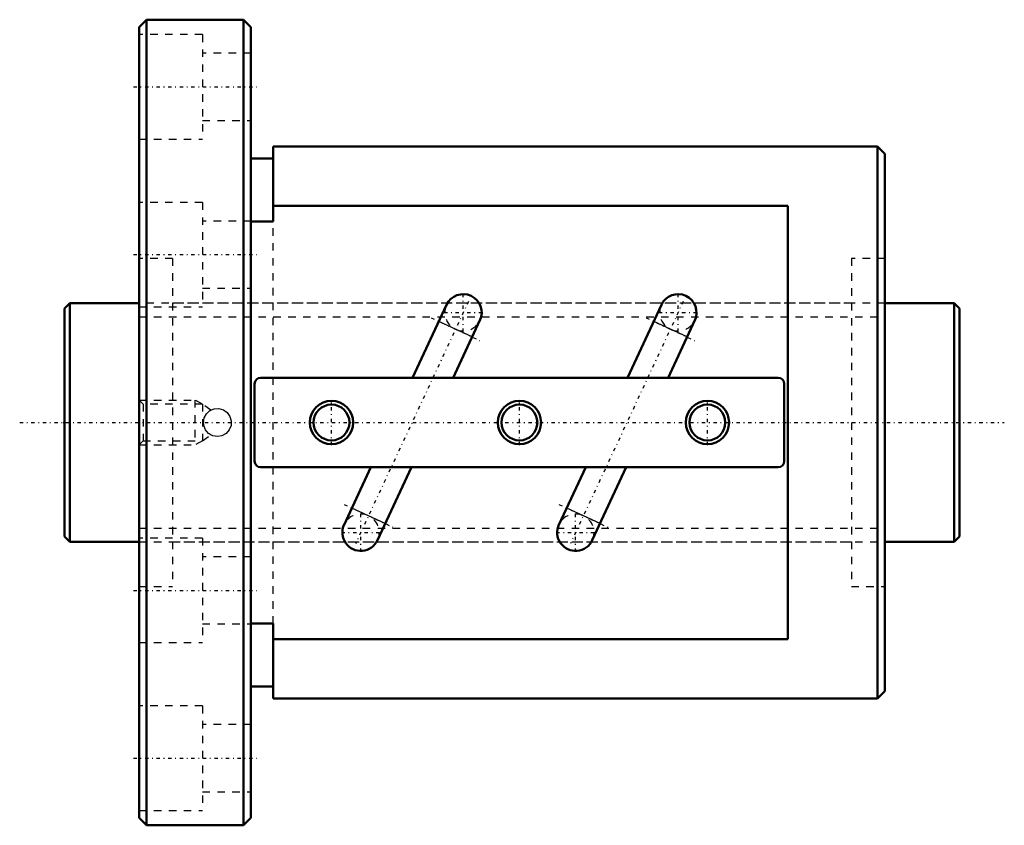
# Model space of a CAD drawing. Header units: millimetres. Extents: x -6 to 126, y -54 to 54.
import ezdxf

# ---------------------------------------------------------------- set-up
doc = ezdxf.new("R2010")
doc.units = ezdxf.units.MM
doc.linetypes.add('Center', pattern=[1.5, 0.45, -0.5, 0.05, -0.5])
doc.linetypes.add('Dashed', pattern=[2, 1, -1])
for name, color, linetype, lineweight in [('2d ConnectionPoints', 7, 'Continuous', 50), ('AM_0', 7, 'Continuous', 50), ('AM_4', 3, 'Continuous', 25), ('AM_5', 3, 'Continuous', 25), ('AM_7', 7, 'Center', 25), ('AM_9', 6, 'Dashed', 25)]:
    doc.layers.add(name, color=color, linetype=linetype, lineweight=lineweight)

# ---------------------------------------------------------------- blocks, each defined once
blk = doc.blocks.new('1_BNF_3210A_5RR_Nut_0_in_BNF3210V_5RRG1_120LC0_000_rev_0')
at = {"layer": 'AM_0'}
for p, q in [((11, 54), (10, 53)), ((10, 53), (10, -53)), ((24, 54), (11, 54)), ((11, 54), (11, -54)), ((25, 53), (24, 54)), ((24, 54), (24, -54)), ((25, 53), (25, -53)), ((28, 37), (28, 26.96)), ((109, 37), (28, 37)), ((110, 36), (109, 37)), ((109, 37), (109, -37)), ((110, 36), (110, -36)), ((28, 35.4), (25, 35.4)), ((97, 29.03), (28, 29.03)), ((97, -29.03), (97, 29.03)), ((28, 26.96), (25, 26.96)), ((51.24, 15.78), (46.68, 6)), ((80.04, 15.78), (75.48, 6)), ((52.12, 6), (55.71, 13.7)), ((80.92, 6), (84.51, 13.7)), ((95.7, 6), (26.3, 6)), ((25.5, 5.2), (25.5, -5.2)), ((96.5, -5.2), (96.5, 5.2)), ((26.3, -6), (95.7, -6)), ((41.08, -6), (37.49, -13.7)), ((41.96, -15.78), (46.52, -6)), ((69.88, -6), (66.29, -13.7)), ((70.76, -15.78), (75.32, -6)), ((25, -26.96), (28, -26.96)), ((28, -26.96), (28, -37)), ((28, -29.03), (97, -29.03)), ((25, -35.4), (28, -35.4)), ((109, -37), (110, -36)), ((28, -37), (109, -37)), ((10, -53), (11, -54)), ((11, -54), (24, -54)), ((24, -54), (25, -53))]:
    blk.add_line(p, q, dxfattribs=at)
for centre, radius in [((35.8, 0), 2.9), ((61, 0), 2.9), ((86.2, 0), 2.9), ((35.8, 0), 2.4), ((61, 0), 2.4), ((86.2, 0), 2.4)]:
    blk.add_circle(centre, radius, dxfattribs=at)
for centre, radius, start, end in [((53.47, 14.74), 2.47, 335, 155), ((82.27, 14.74), 2.47, 335, 155), ((26.3, 5.2), 0.8, 90, 180), ((95.7, 5.2), 0.8, 0, 90), ((26.3, -5.2), 0.8, 180, 270), ((95.7, -5.2), 0.8, 270, 360), ((39.73, -14.74), 2.47, 155, 335), ((68.53, -14.74), 2.47, 155, 335)]:
    blk.add_arc(centre, radius, start, end, dxfattribs=at)
at = {"layer": 'AM_4'}
for p, q in [((54.67, 11.47), (50.2, 13.55)), ((83.47, 11.47), (79, 13.55)), ((43, -13.55), (38.53, -11.47)), ((71.8, -13.55), (67.33, -11.47))]:
    blk.add_line(p, q, dxfattribs=at)
at = {"layer": 'AM_5', "linetype": 'Dashed'}
for p, q in [((10, 3), (17.5, 3)), ((18.5, 2.46), (17.5, 3)), ((17.5, 3), (17.5, -3)), ((18.5, -2.46), (17.5, -3)), ((10, -3), (17.5, -3))]:
    blk.add_line(p, q, dxfattribs=at)
at = {"layer": 'AM_7'}
for p, q in [((9.25, 45), (25.75, 45)), ((9.25, 22.5), (25.75, 22.5)), ((53.47, 12.15), (53.47, 17.33)), ((82.27, 12.15), (82.27, 17.33)), ((54.16, 16.22), (39.04, -16.22)), ((82.96, 16.22), (67.84, -16.22)), ((50.89, 14.74), (56.06, 14.74)), ((79.69, 14.74), (84.86, 14.74)), ((49.17, 14.03), (55.7, 10.98)), ((77.97, 14.03), (84.5, 10.98)), ((35.8, -3.04), (35.8, 3.04)), ((61, -3.04), (61, 3.04)), ((86.2, -3.04), (86.2, 3.04)), ((37.5, -10.98), (44.03, -14.03)), ((66.3, -10.98), (72.83, -14.03)), ((39.73, -17.33), (39.73, -12.15)), ((68.53, -17.33), (68.53, -12.15)), ((37.14, -14.74), (42.31, -14.74)), ((65.94, -14.74), (71.11, -14.74)), ((9.25, -22.5), (25.75, -22.5)), ((9.25, -45), (25.75, -45))]:
    blk.add_line(p, q, dxfattribs=at)
at = {"layer": 'AM_9'}
for p, q in [((18.5, 52), (10, 52)), ((18.5, 52), (18.5, 38)), ((25, 49.5), (18.5, 49.5)), ((18.5, 40.5), (25, 40.5)), ((10, 38), (18.5, 38)), ((18.5, 29.5), (10, 29.5)), ((18.5, 29.5), (18.5, 15.5)), ((25, 27), (18.5, 27)), ((28, -26.96), (28, 26.96)), ((14.5, 22), (10, 22)), ((14.5, 22), (14.5, -22)), ((110, 22), (105.5, 22)), ((105.5, 22), (105.5, -22)), ((18.5, 18), (25, 18)), ((105.5, 16), (14.5, 16)), ((10, 15.5), (18.5, 15.5)), ((10.54, 2.46), (10, 3)), ((18.5, 2.46), (10.54, 2.46)), ((10.54, 2.46), (10.54, -2.46)), ((19.63, 1.67), (18.5, 2.46)), ((18.5, 2.46), (18.5, -2.46)), ((18.63, -0.04), (18.63, 0.06)), ((10, -3), (10.54, -2.46)), ((10.54, -2.46), (18.5, -2.46)), ((18.5, -2.46), (19.63, -1.67)), ((18.5, -15.5), (10, -15.5)), ((18.5, -15.5), (18.5, -29.5)), ((14.5, -16), (105.5, -16)), ((25, -18), (18.5, -18)), ((10, -22), (14.5, -22)), ((105.5, -22), (110, -22)), ((18.5, -27), (25, -27)), ((10, -29.5), (18.5, -29.5)), ((18.5, -38), (10, -38)), ((18.5, -38), (18.5, -52)), ((25, -40.5), (18.5, -40.5)), ((18.5, -49.5), (25, -49.5)), ((10, -52), (18.5, -52))]:
    blk.add_line(p, q, dxfattribs=at)
for points in [[(18.62, 0), (18.73, 0.62), (19.03, 1.17), (19.5, 1.59), (20.08, 1.83), (20.71, 1.86), (21.31, 1.69), (21.82, 1.33), (22.19, 0.82), (22.36, 0.21), (22.33, -0.42), (22.09, -0.99), (21.67, -1.46), (21.12, -1.77), (20.5, -1.87), (19.88, -1.77), (19.33, -1.47), (18.91, -1), (18.67, -0.42), (18.62, 0)], [(19.53, 1.61), (19.56, 1.63), (19.63, 1.66)], [(19.63, -1.66), (19.55, -1.62), (19.42, -1.53)], [(19.48, -1.58), (19.51, -1.59), (19.56, -1.62)]]:
    blk.add_lwpolyline(points, dxfattribs=at)
for centre, start, end in [((53.47, 14.74), 155, 335), ((82.27, 14.74), 155, 335), ((39.73, -14.74), 335, 155), ((68.53, -14.74), 335, 155)]:
    blk.add_arc(centre, 2.47, start, end, dxfattribs=at)
blk = doc.blocks.new('2_BNF_3210A_5RR000_Shaft_0_in_BNF3210V_5RRG1_120LC0_000_rev_0')
at = {"layer": 'AM_0'}
for p, q in [((0.7, 16), (0, 15.3)), ((10, 16), (0.7, 16)), ((0.7, 16), (0.7, -16)), ((119.3, 16), (110, 16)), ((120, 15.3), (119.3, 16)), ((119.3, 16), (119.3, -16)), ((0, 15.3), (0, -15.3)), ((120, 15.3), (120, -15.3)), ((0, -15.3), (0.7, -16)), ((119.3, -16), (120, -15.3)), ((0.7, -16), (10, -16)), ((110, -16), (119.3, -16))]:
    blk.add_line(p, q, dxfattribs=at)
at = {"layer": 'AM_5', "linetype": 'Dashed'}
for p, q in [((10, 14.1595), (110, 14.1595)), ((10, -14.1595), (110, -14.1595))]:
    blk.add_line(p, q, dxfattribs=at)
at = {"layer": 'AM_7'}
blk.add_line((-6, 0), (126, 0), dxfattribs=at)
at = {"layer": 'AM_9'}
for p, q in [((110, 16), (10, 16)), ((10, -16), (110, -16))]:
    blk.add_line(p, q, dxfattribs=at)

msp = doc.modelspace()

# ---------------------------------------------------------------- linework, layer by layer
at = {"layer": '2d ConnectionPoints'}
for p in [(0, 0), (10, 0)]:
    msp.add_point(p, dxfattribs=at)

# ---------------------------------------------------------------- block references
for name in ['1_BNF_3210A_5RR_Nut_0_in_BNF3210V_5RRG1_120LC0_000_rev_0', '2_BNF_3210A_5RR000_Shaft_0_in_BNF3210V_5RRG1_120LC0_000_rev_0']:
    msp.add_blockref(name, (0, 0))

doc.saveas('drawing.dxf')
